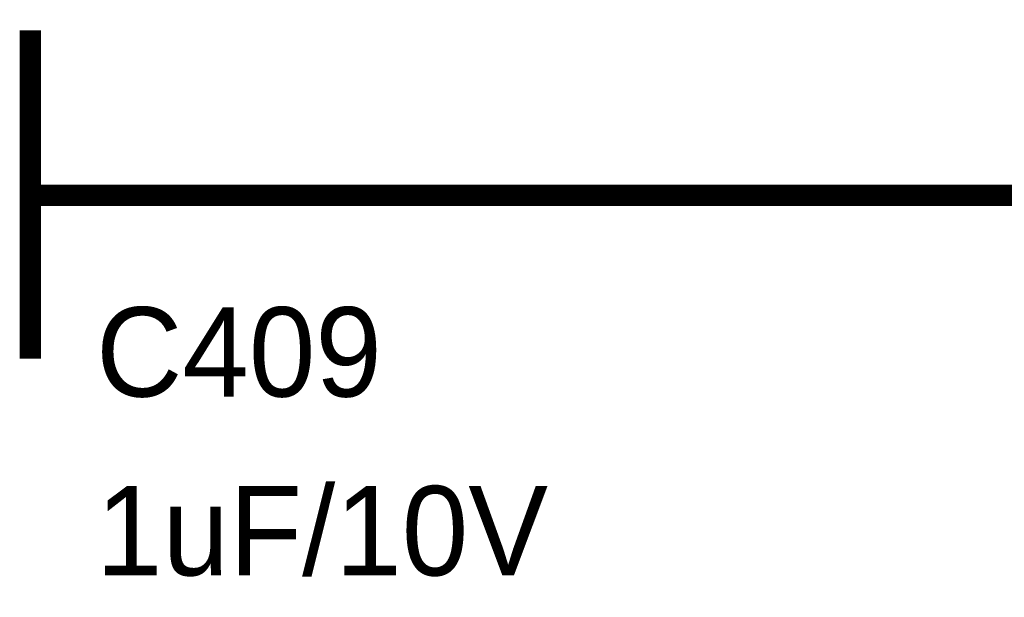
# Model space of a CAD drawing. Header units: inches. Extents: x 0 to 292, y 0 to 193.
# Tile 20 of 189: x 38.21 to 51.95, y 110.4 to 118.46. Entities that reach past the tile are written whole.
import ezdxf

# ---------------------------------------------------------------- set-up
doc = ezdxf.new("R2010")
doc.units = ezdxf.units.IN
doc.layers.add('Sheet', color=255, linetype='Continuous')

msp = doc.modelspace()

# ---------------------------------------------------------------- linework, layer by layer
at = {"layer": 'Sheet'}
for points in [[(38.363, 118.311, 0.3, 0.3, 0), (38.363, 113.731, 0.3, 0.3, 0)], [(39.123, 116.011, 0.3, 0.3, 0), (38.363, 116.011, 0.3, 0.3, 0)], [(39.123, 116.011, 0.3, 0.3, 0), (41.676, 116.011, 0.3, 0.3, 0)], [(41.676, 116.011, 0.3, 0.3, 0), (54.145, 116.011, 0.3, 0.3, 0)]]:
    msp.add_lwpolyline(points, format="xyseb", dxfattribs=at)

# ---------------------------------------------------------------- texts
for s, p in [('C409', (39.279, 113.204)), ('1uF/10V', (39.279, 110.71))]:
    msp.add_text(s, height=1.2474, dxfattribs=at).set_placement(p)

doc.saveas('drawing.dxf')
